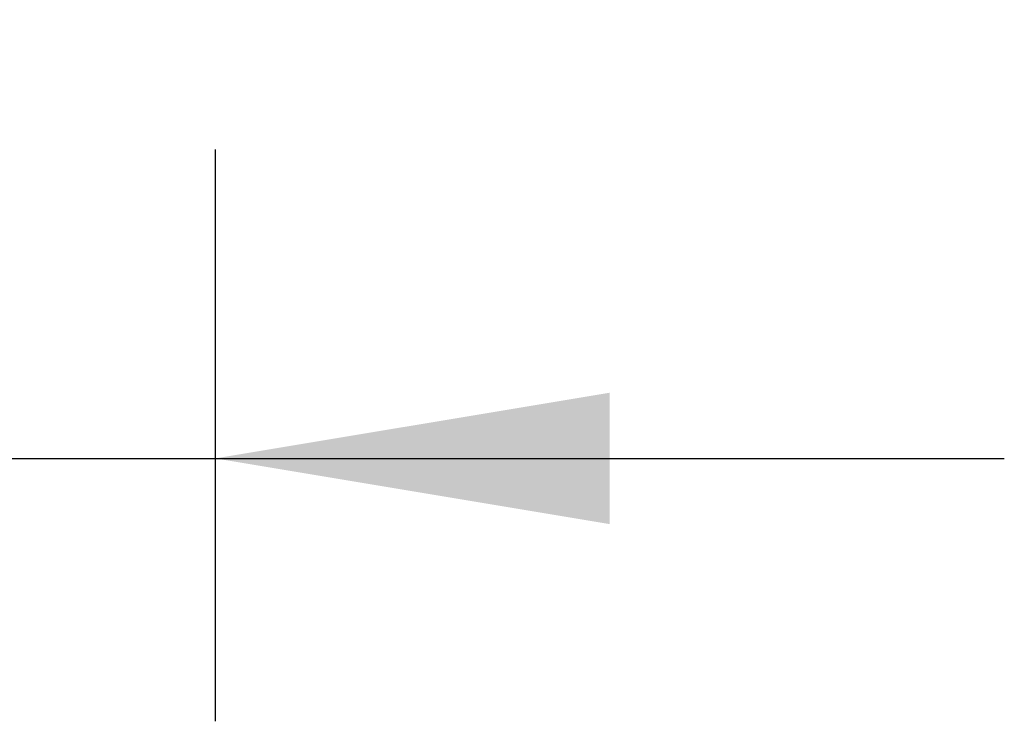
# Model space of a CAD drawing. Header units: millimetres. Extents: x 0 to 420, y 0 to 297.
# Tile 140 of 163: x 315.72 to 323.21, y 198.72 to 204.05. Entities that reach past the tile are written whole.
import ezdxf

# ---------------------------------------------------------------- set-up
doc = ezdxf.new("R2010")
doc.units = ezdxf.units.MM
doc.layers.add('QUOTE', color=174, linetype='Continuous')
doc.styles.add('SLDTEXTSTYLE3', font='TXT', dxfattribs={"width": 0.75})
doc.dimstyles.new('SLDDIMSTYLE1', dxfattribs={"dimtxt": 3, "dimasz": 3, "dimexe": 0, "dimexo": 0.0625, "dimgap": 0.75, "dimtad": 1, "dimdec": 0, "dimlfac": 35.88954, "dimrnd": 1e-09, "dimzin": 12, "dimdsep": 46, "dimtxsty": 'SLDTEXTSTYLE3', "dimsah": 1, "dimcen": 0.09, "dimadec": 0, "dimazin": 3, "dimtfac": 1, "dimtdec": 3, "dimtmove": 0, "dimatfit": 0, "dimfxl": 0, "dimfrac": 2, "dimtolj": 1, "dimtzin": 12, "dimarcsym": 0})

# ---------------------------------------------------------------- blocks, each defined once
blk = doc.blocks.new('_D_1')
at = {"layer": 'QUOTE'}
for p, q in [((299.0941, 203.0676), (299.0941, 198.7169)), ((317.2052, 203.0676), (317.2052, 198.7169)), ((299.0941, 200.7169), (293.0941, 200.7169)), ((299.0941, 200.7169), (317.2052, 200.7169)), ((317.2052, 200.7169), (323.2052, 200.7169))]:
    blk.add_line(p, q, dxfattribs=at)
for points in [[(299.0941, 200.7169), (296.0941, 201.2169), (296.0941, 200.2169)], [(317.2052, 200.7169), (320.2052, 200.2169), (320.2052, 201.2169)]]:
    blk.add_solid(points, dxfattribs=at)
at = {"layer": 'QUOTE', "insert": (304.8246, 204.5841), "char_height": 3, "attachment_point": 1, "style": 'SLDTEXTSTYLE3'}
blk.add_mtext('650', dxfattribs=at)

msp = doc.modelspace()

# ---------------------------------------------------------------- dimensions: what is measured, and where the dimension line sits
at = {"layer": 'QUOTE'}
dim = msp.add_linear_dim(base=(317.20518, 200.71689), p1=(299.09405, 205.06763), p2=(317.20518, 205.06763), dimstyle='SLDDIMSTYLE1', dxfattribs=at)
dim.commit()
dim.dimension.update_dxf_attribs({"geometry": '_D_1', "text_midpoint": (308.14962, 200.71689), "dimtype": 160})

doc.saveas('drawing.dxf')
